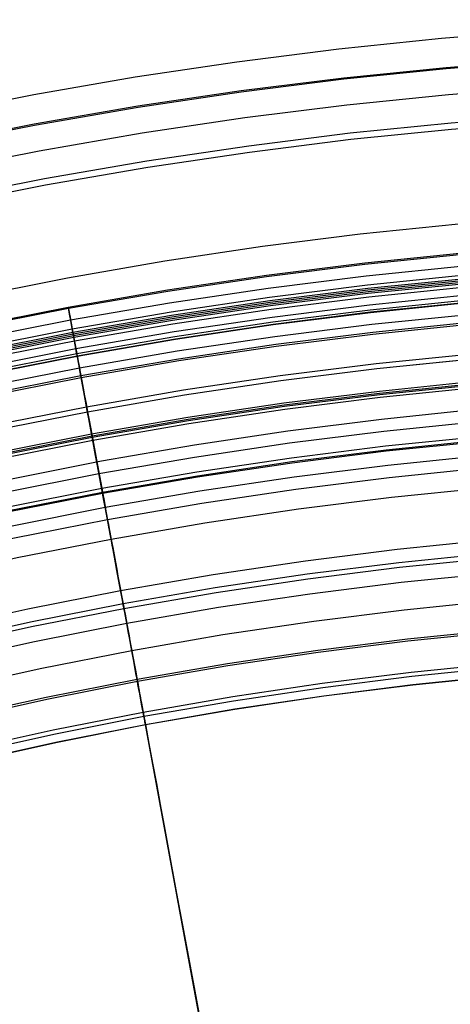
# Model space of a CAD drawing. Header units: millimetres. Extents: x -14 to 488, y -50 to 50.
# Tile 84 of 256: x 202.35 to 205.74, y 27.53 to 35.29. Entities that reach past the tile are written whole.
import ezdxf

# ---------------------------------------------------------------- set-up
doc = ezdxf.new("R2010")
doc.units = ezdxf.units.MM
doc.header["$MEASUREMENT"] = 0
doc.layers.add('Default', color=7, linetype='Continuous')

msp = doc.modelspace()

# ---------------------------------------------------------------- linework, layer by layer
at = {"layer": 'Default'}
for points in [[(212.9639, 35.0579), (212.1567, 35.1413), (211.3477, 35.2062), (210.5375, 35.2526), (209.7264, 35.2805), (208.9149, 35.2898), (208.1034, 35.2805), (207.2924, 35.2526), (206.4822, 35.2062), (205.6732, 35.1413), (204.866, 35.0579), (204.0608, 34.9561), (203.2582, 34.836), (202.4586, 34.6974), (201.6146, 34.5306), (200.7749, 34.3434), (199.9399, 34.1358), (199.1103, 33.9081), (198.2863, 33.6604), (197.4687, 33.3928), (196.6577, 33.1055), (195.854, 32.7985), (195.0249, 32.4581)], [(195.0908, 32.2488), (195.9023, 32.5818), (196.7177, 32.893), (197.536, 33.1824), (198.3565, 33.45), (199.1783, 33.6961), (200.0007, 33.9208), (200.8228, 34.1242), (201.644, 34.3066), (202.4634, 34.4683), (203.2804, 34.6096), (204.0944, 34.7308), (204.9045, 34.8322), (205.7102, 34.9142), (206.511, 34.9773), (207.3062, 35.0217), (208.0952, 35.0481), (208.8776, 35.0568), (209.66, 35.0481), (210.449, 35.0217), (211.2442, 34.9773), (212.045, 34.9142), (212.8507, 34.8322)], [(195.0943, 32.2405), (195.9056, 32.5735), (196.7208, 32.8846), (197.5389, 33.1739), (198.3592, 33.4415), (199.1808, 33.6875), (200.0029, 33.912), (200.8249, 34.1154), (201.6458, 34.2978), (202.4651, 34.4595), (203.2819, 34.6007), (204.0956, 34.7218), (204.9055, 34.8232), (205.7111, 34.9052), (206.5116, 34.9683), (207.3066, 35.0128), (208.0954, 35.0391), (208.8776, 35.0478), (209.6598, 35.0391), (210.4486, 35.0128), (211.2436, 34.9683), (212.0441, 34.9052), (212.8497, 34.8232)], [(195.1749, 32.0509), (195.9815, 32.3818), (196.7919, 32.6911), (197.6052, 32.9787), (198.4207, 33.2448), (199.2375, 33.4893), (200.0548, 33.7126), (200.872, 33.9148), (201.6881, 34.0961), (202.5026, 34.2568), (203.3146, 34.3972), (204.1235, 34.5176), (204.9287, 34.6184), (205.7296, 34.7), (206.5254, 34.7626), (207.3157, 34.8069), (208.1, 34.8331), (208.8776, 34.8417), (209.6552, 34.8331), (210.4395, 34.8069), (211.2298, 34.7626), (212.0256, 34.7), (212.8265, 34.6184)], [(195.2621, 31.8456), (196.0636, 32.1745), (196.8688, 32.4818), (197.6769, 32.7676), (198.4872, 33.0319), (199.2988, 33.275), (200.111, 33.4968), (200.9229, 33.6977), (201.7339, 33.8779), (202.5431, 34.0376), (203.35, 34.1771), (204.1538, 34.2967), (204.9539, 34.3969), (205.7496, 34.4779), (206.5404, 34.5402), (207.3257, 34.5841), (208.1049, 34.6102), (208.8776, 34.6187), (209.6503, 34.6102), (210.4295, 34.5841), (211.2148, 34.5402), (212.0056, 34.4779), (212.8013, 34.3969)], [(195.2818, 31.7994), (196.0821, 32.1278), (196.8861, 32.4346), (197.6931, 32.72), (198.5022, 32.984), (199.3127, 33.2266), (200.1237, 33.4481), (200.9344, 33.6487), (201.7442, 33.8287), (202.5523, 33.9881), (203.358, 34.1274), (204.1606, 34.2469), (204.9595, 34.3469), (205.7541, 34.4278), (206.5438, 34.49), (207.3279, 34.5339), (208.106, 34.5599), (208.8776, 34.5684), (209.6492, 34.5599), (210.4273, 34.5339), (211.2114, 34.49), (212.0011, 34.4278), (212.7957, 34.3469)], [(212.7963, 33.5987), (212.0225, 33.6786), (211.247, 33.7409), (210.4703, 33.7853), (209.6928, 33.8121), (208.9149, 33.821), (208.137, 33.8121), (207.3596, 33.7853), (206.5829, 33.7409), (205.8074, 33.6786), (205.0336, 33.5987), (204.2618, 33.5012), (203.4924, 33.386), (202.7258, 33.2532), (201.9168, 33.0933), (201.1118, 32.9138), (200.3115, 32.7148), (199.5161, 32.4965), (198.7263, 32.2591), (197.9425, 32.0025), (197.1651, 31.7271), (196.3946, 31.4328), (195.5999, 31.1065)], [(212.7963, 33.5987), (212.0225, 33.6786), (211.247, 33.7409), (210.4703, 33.7853), (209.6928, 33.8121), (208.9149, 33.821), (208.137, 33.8121), (207.3596, 33.7853), (206.5829, 33.7409), (205.8074, 33.6786), (205.0336, 33.5987), (204.2618, 33.5012), (203.4924, 33.386), (202.7258, 33.2532), (201.9168, 33.0933), (201.1118, 32.9138), (200.3115, 32.7148), (199.5161, 32.4965), (198.7263, 32.2591), (197.9425, 32.0025), (197.1651, 31.7271), (196.3946, 31.4328), (195.5999, 31.1065)], [(195.6652, 30.897), (196.443, 31.2162), (197.2244, 31.5144), (198.0086, 31.7917), (198.7949, 32.0482), (199.5825, 32.284), (200.3706, 32.4993), (201.1585, 32.6942), (201.9454, 32.8691), (202.7307, 33.024), (203.5137, 33.1594), (204.2937, 33.2755), (205.07, 33.3727), (205.8422, 33.4514), (206.6096, 33.5118), (207.3716, 33.5544), (208.1278, 33.5797), (208.8776, 33.588), (209.6274, 33.5797), (210.3836, 33.5544), (211.1456, 33.5118), (211.913, 33.4514), (212.6851, 33.3727)], [(195.6688, 30.8887), (196.4463, 31.2078), (197.2275, 31.5059), (198.0115, 31.7832), (198.7976, 32.0396), (199.5849, 32.2754), (200.3728, 32.4906), (201.1605, 32.6855), (201.9472, 32.8603), (202.7323, 33.0152), (203.5151, 33.1505), (204.2949, 33.2666), (205.0711, 33.3638), (205.843, 33.4424), (206.6102, 33.5028), (207.372, 33.5454), (208.128, 33.5707), (208.8776, 33.579), (209.6272, 33.5707), (210.3832, 33.5454), (211.145, 33.5028), (211.9122, 33.4424), (212.6841, 33.3638)], [(195.7051, 30.8032), (196.4805, 31.1214), (197.2595, 31.4187), (198.0414, 31.6951), (198.8253, 31.9509), (199.6105, 32.186), (200.3962, 32.4006), (201.1818, 32.595), (201.9663, 32.7693), (202.7492, 32.9238), (203.5299, 33.0587), (204.3075, 33.1745), (205.0815, 33.2714), (205.8514, 33.3498), (206.6164, 33.41), (207.3762, 33.4525), (208.1301, 33.4777), (208.8776, 33.486), (209.6251, 33.4777), (210.379, 33.4525), (211.1388, 33.41), (211.9038, 33.3498), (212.6737, 33.2714)], [(195.7333, 30.7368), (196.5071, 31.0543), (197.2844, 31.351), (198.0646, 31.6268), (198.8468, 31.882), (199.6304, 32.1166), (200.4144, 32.3308), (201.1982, 32.5247), (201.9811, 32.6987), (202.7624, 32.8528), (203.5413, 32.9875), (204.3173, 33.103), (205.0897, 33.1997), (205.8579, 33.278), (206.6213, 33.3381), (207.3794, 33.3805), (208.1317, 33.4056), (208.8776, 33.4139), (209.6235, 33.4056), (210.3758, 33.3805), (211.1339, 33.3381), (211.8973, 33.278), (212.6655, 33.1997)], [(195.7439, 30.712), (196.517, 31.0292), (197.2937, 31.3257), (198.0733, 31.6013), (198.8549, 31.8563), (199.6378, 32.0907), (200.4212, 32.3047), (201.2044, 32.4985), (201.9867, 32.6723), (202.7673, 32.8263), (203.5456, 32.9609), (204.3209, 33.0764), (205.0927, 33.173), (205.8603, 33.2511), (206.6231, 33.3112), (207.3806, 33.3536), (208.1323, 33.3787), (208.8776, 33.3869), (209.6229, 33.3787), (210.3746, 33.3536), (211.1321, 33.3112), (211.8949, 33.2511), (212.6625, 33.173)], [(195.7492, 30.6994), (196.522, 31.0166), (197.2984, 31.3129), (198.0777, 31.5884), (198.859, 31.8433), (199.6415, 32.0776), (200.4246, 32.2915), (201.2075, 32.4852), (201.9894, 32.659), (202.7698, 32.8129), (203.5478, 32.9475), (204.3228, 33.0628), (205.0942, 33.1594), (205.8615, 33.2375), (206.624, 33.2976), (207.3812, 33.3399), (208.1326, 33.365), (208.8776, 33.3733), (209.6226, 33.365), (210.374, 33.3399), (211.1312, 33.2976), (211.8937, 33.2375), (212.6609, 33.1594)], [(195.0034, 30.3119), (195.7705, 30.6493), (196.5421, 30.9659), (197.3172, 31.2617), (198.0952, 31.5368), (198.8752, 31.7913), (199.6565, 32.0252), (200.4384, 32.2388), (201.22, 32.4322), (202.0006, 32.6056), (202.7797, 32.7593), (203.5564, 32.8936), (204.3302, 33.0088), (205.1004, 33.1052), (205.8664, 33.1832), (206.6277, 33.2432), (207.3836, 33.2855), (208.1338, 33.3105), (208.8776, 33.3188), (209.6214, 33.3105), (210.3716, 33.2855), (211.1275, 33.2432), (211.8888, 33.1832), (212.6548, 33.1052)], [(195.7542, 30.6876), (196.5267, 31.0046), (197.3028, 31.3008), (198.0818, 31.5763), (198.8628, 31.8311), (199.6451, 32.0653), (200.4279, 32.2791), (201.2104, 32.4728), (201.9921, 32.6464), (202.7721, 32.8003), (203.5498, 32.9348), (204.3245, 33.0501), (205.0957, 33.1467), (205.8627, 33.2248), (206.6249, 33.2848), (207.3818, 33.3271), (208.1328, 33.3522), (208.8776, 33.3605), (209.6224, 33.3522), (210.3734, 33.3271), (211.1303, 33.2848), (211.8925, 33.2248), (212.6595, 33.1467)], [(195.7595, 30.6753), (196.5316, 30.9922), (197.3075, 31.2883), (198.0861, 31.5636), (198.8668, 31.8183), (199.6487, 32.0524), (200.4312, 32.2662), (201.2135, 32.4597), (201.9948, 32.6333), (202.7745, 32.7872), (203.5519, 32.9216), (204.3264, 33.0369), (205.0972, 33.1334), (205.8639, 33.2114), (206.6258, 33.2714), (207.3824, 33.3138), (208.1331, 33.3388), (208.8776, 33.3471), (209.6221, 33.3388), (210.3728, 33.3138), (211.1294, 33.2714), (211.8913, 33.2114), (212.658, 33.1334)], [(195.0296, 30.2544), (195.7952, 30.5912), (196.5653, 30.9072), (197.339, 31.2025), (198.1155, 31.477), (198.8941, 31.731), (199.6739, 31.9645), (200.4543, 32.1777), (201.2344, 32.3707), (202.0136, 32.5438), (202.7912, 32.6973), (203.5664, 32.8313), (204.3388, 32.9463), (205.1075, 33.0425), (205.8721, 33.1204), (206.6319, 33.1802), (207.3864, 33.2224), (208.1352, 33.2474), (208.8776, 33.2557), (209.62, 33.2474), (210.3688, 33.2224), (211.1233, 33.1802), (211.8831, 33.1204), (212.6477, 33.0425)], [(195.0459, 30.2184), (195.8107, 30.5548), (196.5798, 30.8704), (197.3526, 31.1653), (198.1282, 31.4396), (198.9059, 31.6933), (199.6848, 31.9265), (200.4642, 32.1394), (201.2434, 32.3322), (202.0217, 32.5051), (202.7984, 32.6584), (203.5727, 32.7923), (204.3441, 32.9071), (205.112, 33.0032), (205.8756, 33.081), (206.6346, 33.1408), (207.3882, 33.1829), (208.136, 33.2079), (208.8776, 33.2161), (209.6191, 33.2079), (210.367, 33.1829), (211.1206, 33.1408), (211.8796, 33.081), (212.6432, 33.0032)], [(195.0532, 30.2025), (195.8175, 30.5386), (196.5863, 30.8541), (197.3587, 31.1489), (198.1339, 31.423), (198.9111, 31.6765), (199.6896, 31.9096), (200.4686, 32.1224), (201.2474, 32.3151), (202.0253, 32.4879), (202.8016, 32.6411), (203.5755, 32.775), (204.3465, 32.8897), (205.1139, 32.9858), (205.8772, 33.0635), (206.6357, 33.1232), (207.389, 33.1654), (208.1364, 33.1904), (208.8776, 33.1986), (209.6188, 33.1904), (210.3662, 33.1654), (211.1195, 33.1232), (211.878, 33.0635), (212.6413, 32.9858)], [(195.0548, 30.199), (195.819, 30.5351), (196.5877, 30.8506), (197.36, 31.1453), (198.1351, 31.4194), (198.9122, 31.6729), (199.6907, 31.906), (200.4696, 32.1188), (201.2483, 32.3114), (202.0261, 32.4842), (202.8022, 32.6374), (203.5761, 32.7712), (204.347, 32.886), (205.1144, 32.982), (205.8776, 33.0597), (206.636, 33.1195), (207.3892, 33.1616), (208.1365, 33.1866), (208.8776, 33.1948), (209.6187, 33.1866), (210.366, 33.1616), (211.1192, 33.1195), (211.8776, 33.0597), (212.6408, 32.982)], [(195.0935, 30.1138), (195.8557, 30.449), (196.6222, 30.7635), (197.3923, 31.0574), (198.1652, 31.3307), (198.9402, 31.5835), (199.7164, 31.816), (200.4932, 32.0281), (201.2697, 32.2203), (202.0453, 32.3926), (202.8193, 32.5453), (203.591, 32.6788), (204.3597, 32.7932), (205.1249, 32.889), (205.886, 32.9665), (206.6423, 33.026), (207.3933, 33.0681), (208.1386, 33.093), (208.8776, 33.1012), (209.6166, 33.093), (210.3619, 33.0681), (211.1129, 33.026), (211.8692, 32.9665), (212.6303, 32.889)], [(195.1192, 30.0573), (195.8799, 30.3919), (196.645, 30.7059), (197.4137, 30.9992), (198.1852, 31.272), (198.9587, 31.5244), (199.7335, 31.7564), (200.5088, 31.9681), (201.2839, 32.1599), (202.058, 32.3319), (202.8306, 32.4844), (203.6008, 32.6175), (204.3681, 32.7318), (205.1319, 32.8274), (205.8915, 32.9047), (206.6464, 32.9642), (207.3961, 33.0061), (208.14, 33.031), (208.8776, 33.0392), (209.6152, 33.031), (210.3591, 33.0061), (211.1088, 32.9642), (211.8637, 32.9047), (212.6233, 32.8274)], [(195.1256, 30.0433), (195.8859, 30.3777), (196.6507, 30.6915), (197.419, 30.9847), (198.1901, 31.2574), (198.9633, 31.5096), (199.7377, 31.7415), (200.5127, 31.9532), (201.2874, 32.1449), (202.0612, 32.3168), (202.8334, 32.4692), (203.6033, 32.6023), (204.3702, 32.7165), (205.1337, 32.812), (205.8929, 32.8893), (206.6475, 32.9488), (207.3968, 32.9907), (208.1403, 33.0155), (208.8776, 33.0237), (209.6149, 33.0155), (210.3584, 32.9907), (211.1077, 32.9488), (211.8623, 32.8893), (212.6215, 32.812)], [(195.2223, 29.8306), (195.9773, 30.1627), (196.7367, 30.4743), (197.4996, 30.7655), (198.2653, 31.0362), (199.033, 31.2867), (199.802, 31.5169), (200.5715, 31.7271), (201.3408, 31.9175), (202.1091, 32.0882), (202.8759, 32.2395), (203.6404, 32.3717), (204.4019, 32.485), (205.16, 32.5799), (205.9139, 32.6567), (206.6632, 32.7157), (207.4072, 32.7573), (208.1455, 32.782), (208.8776, 32.7901), (209.6097, 32.782), (210.348, 32.7573), (211.092, 32.7157), (211.8413, 32.6567), (212.5952, 32.5799)], [(195.239, 29.7939), (195.9931, 30.1256), (196.7515, 30.4368), (197.5135, 30.7276), (198.2783, 30.9981), (199.0451, 31.2482), (199.8131, 31.4782), (200.5816, 31.6881), (201.35, 31.8782), (202.1174, 32.0487), (202.8832, 32.1998), (203.6468, 32.3319), (204.4074, 32.4451), (205.1645, 32.5399), (205.9175, 32.6165), (206.6659, 32.6755), (207.409, 32.717), (208.1464, 32.7417), (208.8776, 32.7498), (209.6088, 32.7417), (210.3462, 32.717), (211.0893, 32.6755), (211.8377, 32.6165), (212.5907, 32.5399)], [(195.2391, 29.7937), (195.9932, 30.1254), (196.7516, 30.4366), (197.5136, 30.7274), (198.2784, 30.9978), (199.0451, 31.248), (199.8132, 31.4779), (200.5817, 31.6879), (201.35, 31.878), (202.1175, 32.0485), (202.8833, 32.1996), (203.6468, 32.3316), (204.4074, 32.4448), (205.1646, 32.5396), (205.9176, 32.6163), (206.6659, 32.6752), (207.409, 32.7168), (208.1464, 32.7414), (208.8776, 32.7495), (209.6088, 32.7414), (210.3462, 32.7168), (211.0893, 32.6752), (211.8376, 32.6163), (212.5906, 32.5396)], [(195.3126, 29.632), (196.0626, 29.9619), (196.817, 30.2714), (197.5749, 30.5607), (198.3355, 30.8296), (199.0982, 31.0784), (199.862, 31.3072), (200.6264, 31.516), (201.3906, 31.705), (202.1539, 31.8746), (202.9156, 32.0249), (203.675, 32.1562), (204.4315, 32.2689), (205.1846, 32.3631), (205.9335, 32.4394), (206.6778, 32.498), (207.4169, 32.5393), (208.1503, 32.5639), (208.8776, 32.5719), (209.6048, 32.5639), (210.3383, 32.5393), (211.0774, 32.498), (211.8217, 32.4394), (212.5706, 32.3631)], [(195.3193, 29.6174), (196.0689, 29.9471), (196.8229, 30.2565), (197.5804, 30.5456), (198.3407, 30.8145), (199.1029, 31.0631), (199.8665, 31.2917), (200.6305, 31.5004), (201.3943, 31.6894), (202.1572, 31.8589), (202.9185, 32.0091), (203.6776, 32.1404), (204.4337, 32.253), (205.1864, 32.3472), (205.935, 32.4234), (206.6789, 32.482), (207.4176, 32.5233), (208.1507, 32.5478), (208.8776, 32.5559), (209.6045, 32.5478), (210.3376, 32.5233), (211.0763, 32.482), (211.8202, 32.4234), (212.5688, 32.3472)], [(195.3237, 29.6077), (196.0731, 29.9373), (196.8268, 30.2466), (197.5841, 30.5356), (198.3441, 30.8044), (199.1061, 31.053), (199.8694, 31.2815), (200.6332, 31.4901), (201.3967, 31.6791), (202.1594, 31.8485), (202.9204, 31.9987), (203.6792, 32.1299), (204.4352, 32.2424), (205.1876, 32.3366), (205.9359, 32.4128), (206.6796, 32.4714), (207.4181, 32.5127), (208.1509, 32.5372), (208.8776, 32.5452), (209.6043, 32.5372), (210.3371, 32.5127), (211.0756, 32.4714), (211.8193, 32.4128), (212.5676, 32.3366)], [(195.3332, 29.5868), (196.0821, 29.9162), (196.8353, 30.2252), (197.592, 30.514), (198.3515, 30.7826), (199.113, 31.031), (199.8757, 31.2594), (200.639, 31.4679), (201.402, 31.6567), (202.1641, 31.826), (202.9246, 31.9761), (203.6829, 32.1072), (204.4383, 32.2196), (205.1902, 32.3138), (205.938, 32.3899), (206.6811, 32.4484), (207.4191, 32.4897), (208.1515, 32.5142), (208.8776, 32.5222), (209.6037, 32.5142), (210.3361, 32.4897), (211.074, 32.4484), (211.8172, 32.3899), (212.565, 32.3138)], [(212.6287, 32.1395), (211.8883, 32.216), (211.1463, 32.2755), (210.4032, 32.3181), (209.6592, 32.3437), (208.9149, 32.3522), (208.1706, 32.3437), (207.4267, 32.3181), (206.6836, 32.2755), (205.9416, 32.216), (205.2012, 32.1395), (204.4627, 32.0462), (203.7265, 31.9359), (202.9931, 31.8089), (202.219, 31.6559), (201.4488, 31.4841), (200.683, 31.2938), (199.922, 31.0849), (199.1663, 30.8577), (198.4163, 30.6123), (197.6725, 30.3487), (196.9353, 30.0672), (196.1749, 29.7549), (195.4226, 29.4236)], [(212.6287, 32.1395), (211.8883, 32.216), (211.1463, 32.2755), (210.4032, 32.3181), (209.6592, 32.3437), (208.9149, 32.3522), (208.1706, 32.3437), (207.4267, 32.3181), (206.6836, 32.2755), (205.9416, 32.216), (205.2012, 32.1395), (204.4627, 32.0462), (203.7265, 31.9359), (202.9931, 31.8089), (202.219, 31.6559), (201.4488, 31.4841), (200.683, 31.2938), (199.922, 31.0849), (199.1663, 30.8577), (198.4163, 30.6123), (197.6725, 30.3487), (196.9353, 30.0672), (196.1749, 29.7549), (195.4226, 29.4236)], [(195.4443, 29.3426), (196.187, 29.6693), (196.934, 29.9758), (197.6845, 30.2623), (198.4378, 30.5286), (199.193, 30.775), (199.9495, 31.0015), (200.7065, 31.2083), (201.4633, 31.3955), (202.2191, 31.5635), (202.9734, 31.7123), (203.7255, 31.8424), (204.4747, 31.9539), (205.2204, 32.0472), (205.9621, 32.1228), (206.6992, 32.1808), (207.4311, 32.2218), (208.1574, 32.246), (208.8776, 32.254), (209.5978, 32.246), (210.3241, 32.2218), (211.056, 32.1808), (211.7931, 32.1228), (212.5348, 32.0472)], [(195.4931, 29.2352), (196.2332, 29.5607), (196.9775, 29.8661), (197.7253, 30.1515), (198.4758, 30.4169), (199.2283, 30.6623), (199.982, 30.888), (200.7362, 31.0941), (201.4902, 31.2806), (202.2434, 31.4479), (202.9949, 31.5962), (203.7442, 31.7258), (204.4907, 31.8369), (205.2337, 31.9299), (205.9727, 32.0052), (206.7071, 32.063), (207.4364, 32.1038), (208.16, 32.128), (208.8776, 32.136), (209.5952, 32.128), (210.3188, 32.1038), (211.0481, 32.063), (211.7825, 32.0052), (212.5215, 31.9299)], [(212.5177, 31.8965), (211.7795, 31.9717), (211.0459, 32.0294), (210.3173, 32.0702), (209.5944, 32.0944), (208.8776, 32.1023), (208.1608, 32.0944), (207.4379, 32.0702), (206.7093, 32.0294), (205.9757, 31.9717), (205.2375, 31.8965), (204.4953, 31.8036), (203.7496, 31.6926), (203.001, 31.5632), (202.2503, 31.415), (201.4979, 31.2479), (200.7447, 31.0615), (199.9913, 30.8557), (199.2383, 30.6302), (198.4866, 30.385), (197.7369, 30.1199), (196.9898, 29.8348), (196.2463, 29.5297), (195.5071, 29.2046)], [(195.5094, 29.1993), (196.2486, 29.5244), (196.992, 29.8295), (197.7388, 30.1145), (198.4884, 30.3796), (199.24, 30.6248), (199.9928, 30.8502), (200.7461, 31.0559), (201.4992, 31.2423), (202.2514, 31.4094), (203.0021, 31.5575), (203.7505, 31.6869), (204.496, 31.7979), (205.2382, 31.8908), (205.9762, 31.966), (206.7097, 32.0237), (207.4381, 32.0645), (208.1609, 32.0886), (208.8776, 32.0966), (209.5943, 32.0886), (210.3171, 32.0645), (211.0455, 32.0237), (211.779, 31.966), (212.517, 31.8908)], [(195.5562, 29.0965), (196.2927, 29.4205), (197.0335, 29.7244), (197.7778, 30.0085), (198.5248, 30.2726), (199.2737, 30.5169), (200.0239, 30.7416), (200.7746, 30.9466), (201.5251, 31.1323), (202.2746, 31.2988), (203.0226, 31.4464), (203.7684, 31.5754), (204.5114, 31.686), (205.2509, 31.7786), (205.9864, 31.8535), (206.7173, 31.911), (207.4432, 31.9516), (208.1634, 31.9757), (208.8776, 31.9836), (209.5918, 31.9757), (210.312, 31.9516), (211.0379, 31.911), (211.7688, 31.8535), (212.5043, 31.7786)], [(195.5965, 29.008), (196.3308, 29.3309), (197.0693, 29.634), (197.8114, 29.9172), (198.5561, 30.1805), (199.3028, 30.4241), (200.0507, 30.6481), (200.7991, 30.8525), (201.5473, 31.0376), (202.2946, 31.2036), (203.0403, 31.3508), (203.7839, 31.4794), (204.5246, 31.5896), (205.2618, 31.6819), (205.9951, 31.7566), (206.7238, 31.814), (207.4475, 31.8545), (208.1656, 31.8785), (208.8776, 31.8864), (209.5896, 31.8785), (210.3077, 31.8545), (211.0314, 31.814), (211.7601, 31.7566), (212.4933, 31.6819)], [(195.6617, 28.8646), (196.3924, 29.186), (197.1273, 29.4876), (197.8657, 29.7694), (198.6068, 30.0314), (199.3498, 30.2738), (200.094, 30.4967), (200.8387, 30.7001), (201.5833, 30.8843), (202.3269, 31.0495), (203.069, 31.196), (203.8089, 31.3239), (204.5459, 31.4336), (205.2796, 31.5255), (206.0093, 31.5998), (206.7344, 31.6569), (207.4545, 31.6972), (208.1691, 31.721), (208.8776, 31.7289), (209.5861, 31.721), (210.3007, 31.6972), (211.0208, 31.6569), (211.7459, 31.5998), (212.4756, 31.5255)], [(201.6775, 30.4828), (202.4115, 30.6459), (203.144, 30.7905), (203.8743, 30.9167), (204.6019, 31.0251), (205.3261, 31.1157), (206.0463, 31.189), (206.7621, 31.2454), (207.4729, 31.2852), (208.1782, 31.3087), (208.8776, 31.3165), (209.577, 31.3087), (210.2823, 31.2852), (210.9931, 31.2454), (211.7089, 31.189), (212.4291, 31.1157)], [(201.7012, 30.3817), (202.4329, 30.5442), (203.1629, 30.6883), (203.8908, 30.8141), (204.616, 30.9221), (205.3378, 31.0125), (206.0557, 31.0855), (206.7691, 31.1417), (207.4775, 31.1814), (208.1805, 31.2048), (208.8776, 31.2126), (209.5747, 31.2048), (210.2777, 31.1814), (210.9861, 31.1417), (211.6995, 31.0855), (212.4174, 31.0125)], [(201.7102, 30.3437), (202.4409, 30.506), (203.17, 30.6499), (203.897, 30.7756), (204.6213, 30.8834), (205.3422, 30.9737), (206.0592, 31.0467), (206.7717, 31.1028), (207.4793, 31.1424), (208.1814, 31.1658), (208.8776, 31.1736), (209.5738, 31.1658), (210.2759, 31.1424), (210.9835, 31.1028), (211.696, 31.0467), (212.413, 30.9737)], [(201.7374, 30.2278), (202.4653, 30.3895), (203.1917, 30.5329), (203.9159, 30.6581), (204.6374, 30.7655), (205.3556, 30.8554), (206.0699, 30.9281), (206.7797, 30.984), (207.4846, 31.0235), (208.184, 31.0468), (208.8776, 31.0545), (209.5712, 31.0468), (210.2706, 31.0235), (210.9755, 30.984), (211.6853, 30.9281), (212.3996, 30.8554)], [(201.7871, 30.0157), (202.51, 30.1763), (203.2313, 30.3186), (203.9505, 30.443), (204.667, 30.5497), (205.3802, 30.6389), (206.0894, 30.7112), (206.7943, 30.7667), (207.4943, 30.8058), (208.1889, 30.829), (208.8776, 30.8367), (209.5663, 30.829), (210.2609, 30.8058), (210.9609, 30.7667), (211.6658, 30.7112), (212.375, 30.6389)], [(201.8399, 29.7911), (202.5573, 29.9505), (203.2733, 30.0918), (203.9872, 30.2152), (204.6983, 30.3211), (205.4062, 30.4097), (206.1102, 30.4814), (206.8098, 30.5365), (207.5046, 30.5753), (208.194, 30.5984), (208.8776, 30.6059), (209.5612, 30.5984), (210.2506, 30.5753), (210.9454, 30.5365), (211.645, 30.4814), (212.349, 30.4097)], [(201.8438, 29.7743), (202.5609, 29.9336), (203.2765, 30.0748), (203.9899, 30.1982), (204.7007, 30.304), (205.4081, 30.3926), (206.1117, 30.4642), (206.811, 30.5193), (207.5053, 30.5581), (208.1944, 30.5811), (208.8776, 30.5887), (209.5608, 30.5811), (210.2499, 30.5581), (210.9442, 30.5193), (211.6435, 30.4642), (212.3471, 30.3926)], [(201.9001, 29.5345), (202.6114, 29.6926), (203.3213, 29.8326), (204.029, 29.955), (204.7341, 30.06), (205.4359, 30.1478), (206.1338, 30.2189), (206.8275, 30.2735), (207.5163, 30.3121), (208.1998, 30.3349), (208.8776, 30.3424), (209.5554, 30.3349), (210.2389, 30.3121), (210.9277, 30.2735), (211.6213, 30.2189), (212.3193, 30.1478)], [(201.9078, 29.5016), (202.6184, 29.6594), (203.3274, 29.7993), (204.0344, 29.9216), (204.7387, 30.0264), (205.4397, 30.1142), (206.1369, 30.1852), (206.8298, 30.2397), (207.5178, 30.2782), (208.2006, 30.301), (208.8776, 30.3085), (209.5546, 30.301), (210.2374, 30.2782), (210.9254, 30.2397), (211.6183, 30.1852), (212.3155, 30.1142)], [(201.9228, 29.4379), (202.6318, 29.5954), (203.3393, 29.735), (204.0448, 29.857), (204.7475, 29.9616), (205.4471, 30.0492), (206.1428, 30.12), (206.8342, 30.1745), (207.5207, 30.2129), (208.202, 30.2357), (208.8776, 30.2432), (209.5532, 30.2357), (210.2345, 30.2129), (210.921, 30.1745), (211.6124, 30.12), (212.3081, 30.0492)], [(201.9232, 29.4362), (202.6321, 29.5937), (203.3396, 29.7333), (204.0451, 29.8553), (204.7478, 29.9599), (205.4473, 30.0475), (206.1429, 30.1183), (206.8343, 30.1727), (207.5208, 30.2112), (208.2021, 30.2339), (208.8776, 30.2414), (209.5531, 30.2339), (210.2344, 30.2112), (210.9209, 30.1727), (211.6123, 30.1183), (212.3079, 30.0475)]]:
    msp.add_lwpolyline(points, dxfattribs=at)
at = {"layer": 'Default', "extrusion": (0.983306, 0.181957, 0)}
for points in [[(-5.6581, 22.2174), (-5.6578, 22.1869), (-5.6567, 22.1561), (-5.6548, 22.125), (-5.6522, 22.0937), (-5.6488, 22.0623), (-5.6446, 22.0306), (-5.6395, 21.9988), (-5.6336, 21.9669), (-5.6269, 21.9349), (-5.6193, 21.9028), (-5.6108, 21.8707), (-5.6014, 21.8386), (-5.5912, 21.8065), (-5.58, 21.7745), (-5.568, 21.7425), (-5.555, 21.7107), (-5.5411, 21.679), (-5.5264, 21.6474), (-5.5107, 21.6161), (-5.4941, 21.5851), (-5.4766, 21.5543), (-5.4582, 21.5239), (-5.4389, 21.4938), (-5.4187, 21.4641), (-5.3977, 21.4347), (-5.3758, 21.4059), (-5.3532, 21.3775), (-5.3297, 21.3497), (-5.3054, 21.3223), (-5.2803, 21.2956), (-5.2545, 21.2694), (-5.2279, 21.2439), (-5.2007, 21.219), (-5.1728, 21.1948), (-5.1443, 21.1713), (-5.1151, 21.1486), (-5.0854, 21.1265), (-5.0551, 21.1053), (-5.0243, 21.0848), (-4.9931, 21.0651), (-4.9614, 21.0462), (-4.9293, 21.0281), (-4.8968, 21.0109), (-4.864, 20.9945), (-4.8308, 20.9789), (-4.7974, 20.9642), (-4.7638, 20.9503), (-4.73, 20.9373), (-4.696, 20.9252), (-4.6619, 20.9139), (-4.6277, 20.9034), (-4.5935, 20.8938), (-4.5592, 20.885), (-4.525, 20.8771), (-4.4908, 20.87), (-4.4566, 20.8636), (-4.4226, 20.8581), (-4.3887, 20.8534), (-4.3549, 20.8494), (-4.3213, 20.8462), (-4.288, 20.8438), (-4.2548, 20.842), (-4.222, 20.841), (-4.1893, 20.8407), (-4.1567, 20.841), (-4.1239, 20.842), (-4.0907, 20.8438), (-4.0574, 20.8462), (-4.0238, 20.8494), (-3.99, 20.8534), (-3.9561, 20.8581), (-3.9221, 20.8636), (-3.8879, 20.87), (-3.8537, 20.8771), (-3.8195, 20.885), (-3.7852, 20.8938), (-3.751, 20.9034), (-3.7168, 20.9139), (-3.6827, 20.9252), (-3.6487, 20.9373), (-3.6149, 20.9503), (-3.5813, 20.9642), (-3.5479, 20.9789), (-3.5147, 20.9945), (-3.4819, 21.0109), (-3.4494, 21.0281), (-3.4173, 21.0462), (-3.3856, 21.0651), (-3.3543, 21.0848), (-3.3236, 21.1053), (-3.2933, 21.1265), (-3.2636, 21.1486), (-3.2344, 21.1713), (-3.2059, 21.1948), (-3.178, 21.219), (-3.1508, 21.2439), (-3.1242, 21.2694), (-3.0984, 21.2956), (-3.0733, 21.3223), (-3.049, 21.3497), (-3.0255, 21.3775), (-3.0028, 21.4059), (-2.981, 21.4347), (-2.96, 21.4641), (-2.9398, 21.4938), (-2.9205, 21.5239), (-2.9021, 21.5543), (-2.8846, 21.5851), (-2.868, 21.6161), (-2.8523, 21.6474), (-2.8376, 21.679), (-2.8237, 21.7107), (-2.8107, 21.7425), (-2.7987, 21.7745), (-2.7875, 21.8065), (-2.7772, 21.8386), (-2.7679, 21.8707), (-2.7594, 21.9028), (-2.7518, 21.9349), (-2.7451, 21.9669), (-2.7392, 21.9988), (-2.7341, 22.0306), (-2.7299, 22.0623), (-2.7265, 22.0937), (-2.7239, 22.125), (-2.722, 22.1561), (-2.7209, 22.1869), (-2.7206, 22.2174)], [(-2.7206, 22.2174), (-2.7209, 22.248), (-2.722, 22.2788), (-2.7239, 22.3099), (-2.7265, 22.3411), (-2.7299, 22.3726), (-2.7341, 22.4043), (-2.7392, 22.436), (-2.7451, 22.468), (-2.7518, 22.5), (-2.7594, 22.532), (-2.7679, 22.5641), (-2.7772, 22.5963), (-2.7875, 22.6284), (-2.7987, 22.6604), (-2.8107, 22.6924), (-2.8237, 22.7242), (-2.8376, 22.7559), (-2.8523, 22.7874), (-2.868, 22.8187), (-2.8846, 22.8498), (-2.9021, 22.8806), (-2.9205, 22.911), (-2.9398, 22.9411), (-2.96, 22.9708), (-2.981, 23.0001), (-3.0028, 23.029), (-3.0255, 23.0574), (-3.049, 23.0852), (-3.0733, 23.1125), (-3.0984, 23.1393), (-3.1242, 23.1654), (-3.1508, 23.191), (-3.178, 23.2158), (-3.2059, 23.24), (-3.2344, 23.2635), (-3.2636, 23.2863), (-3.2933, 23.3083), (-3.3236, 23.3296), (-3.3543, 23.3501), (-3.3856, 23.3698), (-3.4173, 23.3887), (-3.4494, 23.4068), (-3.4819, 23.424), (-3.5147, 23.4404), (-3.5479, 23.456), (-3.5813, 23.4707), (-3.6149, 23.4845), (-3.6487, 23.4975), (-3.6827, 23.5097), (-3.7168, 23.521), (-3.751, 23.5315), (-3.7852, 23.5411), (-3.8195, 23.5498), (-3.8537, 23.5578), (-3.8879, 23.5649), (-3.9221, 23.5712), (-3.9561, 23.5767), (-3.99, 23.5815), (-4.0238, 23.5854), (-4.0574, 23.5886), (-4.0907, 23.5911), (-4.1239, 23.5928), (-4.1567, 23.5939), (-4.1893, 23.5942), (-4.222, 23.5939), (-4.2548, 23.5928), (-4.288, 23.5911), (-4.3213, 23.5886), (-4.3549, 23.5854), (-4.3887, 23.5815), (-4.4226, 23.5767), (-4.4566, 23.5712), (-4.4908, 23.5649), (-4.525, 23.5578), (-4.5592, 23.5498), (-4.5935, 23.5411), (-4.6277, 23.5315), (-4.6619, 23.521), (-4.696, 23.5097), (-4.73, 23.4975), (-4.7638, 23.4845), (-4.7974, 23.4707), (-4.8308, 23.456), (-4.864, 23.4404), (-4.8968, 23.424), (-4.9293, 23.4068), (-4.9614, 23.3887), (-4.9931, 23.3698), (-5.0243, 23.3501), (-5.0551, 23.3296), (-5.0854, 23.3083), (-5.1151, 23.2863), (-5.1443, 23.2635), (-5.1728, 23.24), (-5.2007, 23.2158), (-5.2279, 23.191), (-5.2545, 23.1654), (-5.2803, 23.1393), (-5.3054, 23.1125), (-5.3297, 23.0852), (-5.3532, 23.0574), (-5.3758, 23.029), (-5.3977, 23.0001), (-5.4187, 22.9708), (-5.4389, 22.9411), (-5.4582, 22.911), (-5.4766, 22.8806), (-5.4941, 22.8498), (-5.5107, 22.8187), (-5.5264, 22.7874), (-5.5411, 22.7559), (-5.555, 22.7242), (-5.568, 22.6924), (-5.58, 22.6604), (-5.5912, 22.6284), (-5.6014, 22.5963), (-5.6108, 22.5641), (-5.6193, 22.532), (-5.6269, 22.5), (-5.6336, 22.468), (-5.6395, 22.436), (-5.6446, 22.4043), (-5.6488, 22.3726), (-5.6522, 22.3411), (-5.6548, 22.3099), (-5.6567, 22.2788), (-5.6578, 22.248), (-5.6581, 22.2174)]]:
    msp.add_lwpolyline(points, dxfattribs=at)
at = {"layer": 'Default'}
for points in [[(203.001, 31.5632, 24.8577), (203.013, 31.4987, 24.8387), (203.0247, 31.4351, 24.8179), (203.0364, 31.3722, 24.7953), (203.0478, 31.3102, 24.7711), (203.0592, 31.249, 24.7452), (203.0703, 31.1888, 24.7178), (203.0813, 31.1296, 24.6889), (203.092, 31.0715, 24.6585), (203.1026, 31.0144, 24.6268), (203.1129, 30.9585, 24.5938), (203.123, 30.9038, 24.5595), (203.1329, 30.8503, 24.524), (203.1426, 30.7981, 24.4873), (203.152, 30.7473, 24.4496), (203.1612, 30.6979, 24.4108), (203.17, 30.6499, 24.3711), (203.1786, 30.6034, 24.3305), (203.187, 30.5584, 24.289), (203.195, 30.5148, 24.2467), (203.2028, 30.4727, 24.2037), (203.2103, 30.4321, 24.1601), (203.2176, 30.3929, 24.1159), (203.2246, 30.3551, 24.0711), (203.2313, 30.3186, 24.0259), (203.2378, 30.2836, 23.9802), (203.244, 30.2499, 23.9342), (203.25, 30.2176, 23.8879), (203.2558, 30.1865, 23.8412), (203.2613, 30.1568, 23.7943), (203.2666, 30.1282, 23.7472), (203.2716, 30.1009, 23.6999), (203.2765, 30.0748, 23.6525), (203.2811, 30.0499, 23.6049), (203.2855, 30.0261, 23.5572), (203.2897, 30.0034, 23.5094), (203.2937, 29.9818, 23.4616), (203.2975, 29.9613, 23.4137), (203.3011, 29.9418, 23.3657), (203.3045, 29.9234, 23.3176), (203.3077, 29.9059, 23.2695), (203.3108, 29.8895, 23.2214), (203.3136, 29.8739, 23.1732), (203.3163, 29.8593, 23.1251), (203.3189, 29.8456, 23.0769), (203.3235, 29.8208, 22.9805), (203.3274, 29.7993, 22.8843), (203.3308, 29.781, 22.7881), (203.3337, 29.7657, 22.6922), (203.3359, 29.7533, 22.5964), (203.3377, 29.7439, 22.5007), (203.3389, 29.7372, 22.4053), (203.3396, 29.7333, 22.31), (203.3399, 29.732, 22.2148), (203.3396, 29.7333, 22.1199), (203.3389, 29.7371, 22.0251), (203.3378, 29.7434, 21.9305), (203.3362, 29.7521, 21.8361), (203.3341, 29.7633, 21.742), (203.3316, 29.777, 21.648), (203.3286, 29.7931, 21.5543), (203.3252, 29.8116, 21.4608), (203.3213, 29.8326, 21.3677), (203.3169, 29.8561, 21.2748), (203.3121, 29.882, 21.1822), (203.3069, 29.9104, 21.09), (203.3011, 29.9414, 20.9981), (203.2949, 29.9749, 20.9067), (203.2882, 30.0112, 20.8157), (203.281, 30.0501, 20.7252), (203.2733, 30.0918, 20.6352), (203.2651, 30.1362, 20.5457), (203.2563, 30.1835, 20.4569), (203.247, 30.2338, 20.3689), (203.2372, 30.2872, 20.2816), (203.2267, 30.3437, 20.1953), (203.2157, 30.4034, 20.1099), (203.204, 30.4664, 20.0257), (203.1917, 30.5329, 19.9426), (203.1787, 30.6028, 19.8609), (203.1651, 30.6764, 19.7806), (203.1581, 30.7145, 19.7411), (203.1509, 30.7535, 19.702), (203.1435, 30.7935, 19.6634), (203.1359, 30.8344, 19.6253), (203.1282, 30.8762, 19.5877), (203.1202, 30.919, 19.5507), (203.1122, 30.9627, 19.5143), (203.1039, 31.0074, 19.4784), (203.0954, 31.0531, 19.4432), (203.0868, 31.0997, 19.4086), (203.078, 31.1473, 19.3747), (203.0657, 31.2136, 19.3294), (203.0624, 31.2316, 19.3166), (203.059, 31.25, 19.3029), (203.0555, 31.2688, 19.2883), (203.0519, 31.2883, 19.2726), (203.0482, 31.3084, 19.2558), (203.0403, 31.3508, 19.2183), (203.0318, 31.3967, 19.175), (203.0226, 31.4464, 19.1253), (203.0127, 31.5001, 19.069), (203.0021, 31.5575, 19.0055), (202.9911, 31.6168, 18.9373), (202.9804, 31.6746, 18.8682), (202.9699, 31.7313, 18.797), (202.9596, 31.7871, 18.7226), (202.9493, 31.8425, 18.6436), (202.9391, 31.8977, 18.5591), (202.9289, 31.9532, 18.4678), (202.9185, 32.0091, 18.3684), (202.908, 32.0659, 18.26), (202.8974, 32.1234, 18.1415), (202.8866, 32.1813, 18.0118), (202.8759, 32.2395, 17.87), (202.8651, 32.2976, 17.7151), (202.8544, 32.3555, 17.5462), (202.8438, 32.4128, 17.3627), (202.8334, 32.4692, 17.1636), (202.8232, 32.5244, 16.9483), (202.8132, 32.5781, 16.7161), (202.8036, 32.63, 16.4664), (202.7944, 32.6799, 16.1986), (202.7856, 32.7274, 15.912), (202.7773, 32.7723, 15.6061), (202.7624, 32.8528, 14.9339), (202.7501, 32.9193, 14.177), (202.7407, 32.9698, 13.3305), (202.7347, 33.0023, 12.3895), (202.7307, 33.024, 5.7896), (202.731, 33.0225, 5.6241), (202.7319, 33.0176, 5.4622), (202.7334, 33.0096, 5.3039), (202.7354, 32.9985, 5.1493), (202.7381, 32.9843, 4.9982), (202.7412, 32.967, 4.8508), (202.745, 32.9469, 4.707), (202.7492, 32.9238, 4.5668), (202.7541, 32.8978, 4.4302), (202.7594, 32.8691, 4.2971), (202.7652, 32.8376, 4.1676), (202.7715, 32.8034, 4.0416), (202.7783, 32.7667, 3.919), (202.7856, 32.7273, 3.7997), (202.7933, 32.6855, 3.6838), (202.8016, 32.6411, 3.5711), (202.8102, 32.5944, 3.4617), (202.8193, 32.5453, 3.3554), (202.8288, 32.4937, 3.2521), (202.8388, 32.4398, 3.1517), (202.8492, 32.3834, 3.0541), (202.8601, 32.3246, 2.9593), (202.8714, 32.2634, 2.8671), (202.8832, 32.1998, 2.7774), (202.8954, 32.1338, 2.69), (202.9081, 32.0652, 2.6051), (202.9213, 31.9941, 2.5223), (202.9349, 31.9203, 2.4417), (202.9491, 31.8437, 2.3632), (202.9638, 31.7642, 2.2867), (202.9791, 31.6817, 2.2121), (202.9949, 31.5962, 2.1394), (203.0113, 31.5076, 2.0684), (203.0283, 31.4157, 1.9992), (203.0459, 31.3205, 1.9318), (203.0642, 31.2218, 1.8661), (203.0831, 31.1195, 1.8021), (203.1027, 31.0136, 1.74), (203.123, 30.904, 1.6796), (203.144, 30.7905, 1.621), (203.1658, 30.673, 1.5642), (203.1882, 30.5515, 1.5092), (203.2115, 30.4259, 1.4561), (203.2355, 30.2962, 1.405), (203.2603, 30.1623, 1.3559), (203.2858, 30.0242, 1.3088), (203.3122, 29.8818, 1.2638), (203.3393, 29.735, 1.2211), (203.3673, 29.5839, 1.1805), (203.3961, 29.4284, 1.1423), (203.4257, 29.2685, 1.1063), (203.4561, 29.1042, 1.0728), (203.4873, 28.9356, 1.0416), (203.5193, 28.7625, 1.013), (203.5858, 28.4033, 0.9632), (203.6555, 28.0267, 0.9239), (203.7284, 27.6325, 0.8955), (203.8046, 27.221, 0.8782)], [(204.4842, 23.5481, 101.4066), (203.6485, 28.0642, 76.8205), (203.3685, 29.5772, 67.1065), (203.1629, 30.6883, 58.875), (203.0172, 31.4757, 51.8783), (202.9204, 31.9987, 46.0296), (202.8193, 32.5453, 37.0252), (202.7698, 32.8129, 30.0773), (202.7656, 32.8355, 28.9443), (202.7654, 32.8364, 28.4238), (202.7673, 32.8263, 27.9372), (202.7692, 32.8162, 27.7073), (202.7717, 32.8024, 27.487), (202.775, 32.7848, 27.2763), (202.7789, 32.7634, 27.0759), (202.7836, 32.7381, 26.8859), (202.7891, 32.7087, 26.7068), (202.7921, 32.6924, 26.6215), (202.7953, 32.6752, 26.539), (202.7986, 32.6568, 26.4594), (202.8022, 32.6374, 26.3827), (202.806, 32.6168, 26.3083), (202.8101, 32.5951, 26.2357), (202.8143, 32.5722, 26.1648), (202.8187, 32.5482, 26.0956), (202.8234, 32.5233, 26.0282), (202.8282, 32.4974, 25.9625), (202.8331, 32.4706, 25.8986), (202.8382, 32.4429, 25.8366), (202.8435, 32.4145, 25.7763), (202.8489, 32.3855, 25.7179), (202.8544, 32.3557, 25.6614), (202.86, 32.3254, 25.6068), (202.8657, 32.2946, 25.554), (202.8715, 32.2633, 25.5031), (202.8773, 32.2316, 25.4542), (202.8833, 32.1996, 25.4072), (202.8892, 32.1673, 25.3622), (202.8952, 32.1348, 25.3192), (202.9013, 32.1022, 25.2781), (202.9073, 32.0697, 25.2389), (202.9133, 32.0372, 25.2018), (202.9193, 32.0049, 25.1666), (202.9252, 31.9729, 25.1334), (202.9311, 31.9412, 25.1021), (202.9368, 31.9101, 25.0728), (202.9425, 31.8794, 25.0455), (202.9481, 31.8494, 25.0202), (202.9535, 31.8202, 24.9968), (202.9587, 31.7917, 24.9754), (202.9638, 31.7642, 24.956), (202.9687, 31.7377, 24.9385), (202.9711, 31.7249, 24.9305), (202.9734, 31.7123, 24.923), (202.9808, 31.6727, 24.9005), (202.9823, 31.6644, 24.8961), (202.9838, 31.6564, 24.8921), (202.9852, 31.6486, 24.8884), (202.9866, 31.6409, 24.8849), (202.9881, 31.6331, 24.8816), (202.9896, 31.625, 24.8784), (202.9911, 31.6166, 24.8752), (202.9928, 31.6076, 24.872), (203.001, 31.5632, 24.8577)]]:
    msp.add_polyline3d(points, dxfattribs=at)

doc.saveas('drawing.dxf')
